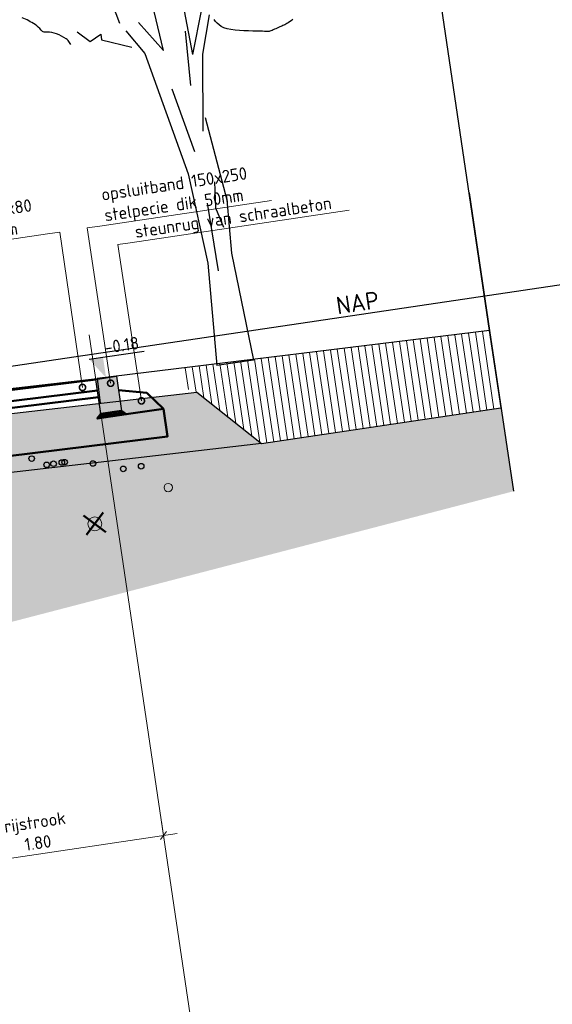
# Model space of a CAD drawing. Header units: metres. Extents: x 0 to 269924, y 0 to 933292.
# Tile 22 of 247: x 133882.79 to 133886.61, y 465789.48 to 465796.55. Entities that reach past the tile are written whole.
import ezdxf
from ezdxf import colors
from ezdxf.entities.mleader import LeaderData, LeaderLine
from ezdxf.lldxf.tags import DXFTag
from ezdxf.math import Vec2, Vec3

# ---------------------------------------------------------------- set-up
doc = ezdxf.new("R2010")
doc.units = ezdxf.units.M
doc.linetypes.add('AL-NAP_LIJN', pattern=[15.25, 12, -1.5, 0.25, -1.5])
doc.linetypes.add('XX-AFBREEK', pattern=[7, 4, -1, 1, -1])
for name, color, linetype, lineweight, true_color in [('B-OI-KL-GAS_LD-G', 40, 'KL-GAS-LD-N', 18, 0xffbf00), ('B-OI-KL-WATER-G', 5, 'KL-WATER-N', 18, 0x0000ff), ('B-WE-OG-TERREIN_ERF-SD', 150, 'Continuous', 25, 0x007fff), ('V-WE-KL-WATER-GD', 5, 'KL-WATER-V', 50, 0x0000ff)]:
    doc.layers.add(name, color=color, linetype=linetype, lineweight=lineweight, true_color=true_color)
for name, color, linetype, lineweight in [('B-WE-GR-BOOM-SD', 253, 'Continuous', 25), ('B-WE-GW-AFBREEKLIJN-GD', 7, 'XX-AFBREEK', 25), ('B-WE-GW-GROND-AD-50', 253, 'Continuous', 18), ('B-WE-IE-TERREINAFSCHEIDING_KUNSTMATIG_HEKWERK-GD', 20, 'IE-TERREINAFSCHEIDING-KUNSTMATIG', 25), ('B-WE-MO-BODEM-AD-50', 253, 'Continuous', 18), ('B-WE-VH-VERHARDING-GD', 253, 'Continuous', 25), ('B-WE-VH-VERHARDING_FUNDERING-AD-50', 253, 'Continuous', 18), ('N-WE-KL-ET_LS_OV_LICHTMAST-S', 190, 'Continuous', 25), ('N-WE-VH-KANTOPSLUITING_OPSLUITBAND-SD', 150, 'Continuous', 25), ('N-WE-VH-M', 7, 'Continuous', 18), ('N-WE-VH-VERHARDING-GD', 7, 'Continuous', 50), ('N-WE-VH-VERHARDING-T18', 10, 'Continuous', 18), ('X-XX-AL-NAP-GD', 7, 'AL-NAP_LIJN', 25), ('X-XX-AL-NAP-T25', 7, 'Continuous', 25), ('X-XX-AL-PEILMAAT-SD', 7, 'Continuous', 25)]:
    doc.layers.add(name, color=color, linetype=linetype, lineweight=lineweight)
doc.layers.add('X-XX-AL-HULPLIJN-G', color=30, linetype='Continuous', lineweight=18, plot=False)
doc.layers.add('X-XX-AL-HULPLIJN-GD', color=30, linetype='Continuous', lineweight=25, plot=False)
doc.styles.add('NLCS-ISO', font='NLCS-ISO.ttf')
doc.styles.add('NLCS-ISO-M200-T18', font='NLCS-ISO.ttf', dxfattribs={"height": 0.36})
doc.styles.add('NLCS-ISO-M50-T18', font='NLCS-ISO.ttf', dxfattribs={"height": 0.09})
doc.styles.add('NLCS-ISO-M50-T25', font='NLCS-ISO.ttf', dxfattribs={"height": 0.125})
doc.styles.get("Standard").update_dxf_attribs({"font": 'romand.shx'})
doc.linetypes.add('IE-TERREINAFSCHEIDING-KUNSTMATIG', pattern='A,4,[82,NLCS.SHX,S=0.75,R=90,X=0,Y=0],4,-2', length=10)
tags = doc.linetypes.add('KL-GAS-LD-N', pattern='A,4,-1,[69,NLCS.SHX,S=0.5,R=0,X=0,Y=0],-1,4,-1,["L",Standard,S=1,R=0,X=0.25,Y=-0.5],-2', length=13).pattern_tags.tags
tags[18] = DXFTag(74, 10)
doc.linetypes.add('KL-WATER-N', pattern='A,7,-0.5,[168,NLCS.SHX,S=0.75,R=0,X=0.75,Y=0],-2', length=9.5)
doc.linetypes.add('KL-WATER-V', pattern='A,3.5,[24,NLCS.SHX,S=0.5,R=0,X=0,Y=0],3.5,-0.5,[168,NLCS.SHX,S=0.75,R=0,X=0.75,Y=0],-2', length=9.5)
doc.dimstyles.new('NLCS-M50-T18-SCHRAP_L2_H2', dxfattribs={"dimscale": 0.05, "dimtxt": 2.5, "dimasz": 1.008, "dimexe": 2, "dimexo": 2, "dimgap": 0.7, "dimtad": 1, "dimzin": 0, "dimdsep": 46, "dimtxsty": 'NLCS-ISO-M50-T18', "dimblk": 'OBLIQUE', "dimcen": 0, "dimdle": 2, "dimclrd": 256, "dimclre": 256, "dimclrt": 10, "dimazin": 0, "dimtfac": 1, "dimtdec": 3, "dimtofl": 0, "dimtmove": 0, "dimatfit": 3, "dimldrblk": 'OBLIQUE', "dimfxl": 2, "dimfxlon": 1, "dimtfillclr": 256, "dimtolj": 1, "dimtzin": 0, "dimlwd": -1, "dimlwe": -1, "dimarcsym": 0})

# ---------------------------------------------------------------- blocks, each defined once
blk = doc.blocks.new('_DotSmall')
at = {"color": 0, "linetype": 'ByBlock', "const_width": 0.5}
blk.add_lwpolyline([(-0.0625, 0, 1), (0.0625, 0, 1)], format="xyb", close=True, dxfattribs=at)
blk = doc.blocks.new('*U365')
blk.add_hatch(color=8).paths.add_polyline_path([(0.15, -0.25), (0, -0.25), (0, 0), (0.15, 0)])
at = {"layer": 'N-WE-VH-VERHARDING-GD', "linetype": 'Continuous'}
h = blk.add_hatch(dxfattribs=at)
h.set_pattern_fill('ANSI31', color=256, scale=0.005, angle=45, style=0)
h.set_pattern_definition([(90, (89116.596445, 436374.820416), (-0.015875, 3e-18), [])])
h.paths.add_polyline_path([(0.15, -0.25), (0, -0.25), (-0.03, -0.28), (0.18, -0.28)])
at = {"flags": 128}
blk.add_lwpolyline([(0.15, -0.25), (0, -0.25), (0, 0), (0.15, 0)], close=True, dxfattribs=at)
at = {"layer": 'N-WE-VH-VERHARDING-GD', "linetype": 'Continuous'}
for p, q in [((0.35, -0.15), (0.15, -0.1)), ((0.45, -0.28), (0.35, -0.15)), ((0.18, -0.28), (0.45, -0.28))]:
    blk.add_line(p, q, dxfattribs=at)
at = {"layer": 'N-WE-VH-VERHARDING-GD', "linetype": 'Continuous', "flags": 128}
blk.add_lwpolyline([(0.15, -0.25), (0, -0.25), (-0.03, -0.28), (0.18, -0.28)], close=True, dxfattribs=at)
blk = doc.blocks.new('_Oblique')
at = {"color": 0, "linetype": 'ByBlock', "lineweight": -2}
blk.add_line((-0.5, -0.5), (0.5, 0.5), dxfattribs=at)
blk = doc.blocks.new('*D681')
at = {"layer": 'Defpoints', "color": 0, "transparency": 16777216}
for p in [(7, 7.6254), (8.8, 7.5804), (7, 4.2703)]:
    blk.add_point(p, dxfattribs=at)
at = {"layer": 'N-WE-VH-M', "transparency": 16777216}
for p, q in [((7, 4.3703), (7, 4.1703)), ((8.8, 4.3703), (8.8, 4.1703)), ((8.9, 4.2703), (6.9, 4.2703))]:
    blk.add_line(p, q, dxfattribs=at)
at = {"layer": 'N-WE-VH-M', "transparency": 16777216, "xscale": 0.0504, "yscale": 0.0504, "zscale": 0.0504, "rotation": 180}
blk.add_blockref('_Oblique', (7, 4.2703), dxfattribs=at)
at = {"layer": 'N-WE-VH-M', "transparency": 16777216, "xscale": 0.0504, "yscale": 0.0504, "zscale": 0.0504}
blk.add_blockref('_Oblique', (8.8, 4.2703), dxfattribs=at)
at = {"layer": 'N-WE-VH-M', "color": 10, "transparency": 16777216, "insert": (7.9, 4.4253), "char_height": 0.09, "attachment_point": 5, "style": 'NLCS-ISO-M50-T18'}
blk.add_mtext('\\A1;rijstrook\\P1.80', dxfattribs=at)
blk = doc.blocks.new('SOG-ERFGRENS_RECHTS-D')
for p, q in [((0.433, 3.25), (0, 3.5)), ((0, 3), (0, 3.5)), ((0.433, 3.25), (0, 3)), ((0, 0), (0, 3))]:
    blk.add_line(p, q)
blk = doc.blocks.new('SGR-BOOM_S01_I_ZIJ-D')
for p, q in [((-0.078, 3.821), (-0.118, 4.301)), ((0.263, 3.725), (0.24, 4.255)), ((0.263, 3.725), (0.447, 4.244)), ((-0.078, 3.821), (-0.325, 4.198)), ((0.381, 3.711), (0.528, 4.163)), ((-0.048, 3.356), (0.113, 2.572)), ((0.297, 2.179), (0.263, 1.868)), ((0.171, 1.937), (0.182, 1.119)), ((0.263, 1.868), (0.321, 1.626)), ((0.445, 0), (0, 0))]:
    blk.add_line(p, q)
blk.add_lwpolyline([(-1.166, 4.055, 0.036784), (-1.192, 4.108, 0.072313), (-1.21, 4.132, 0.068127), (-1.316, 4.208, 0.075473), (-1.426, 4.246, 0.033705), (-1.447, 4.249, -0.057462), (-1.46, 4.251, -0.197945), (-1.493, 4.278, 0.082036), (-1.555, 4.356, 0.052126), (-1.697, 4.459, 0.251473)], format="xyb")
at = {"flags": 128}
for points in [[(-0.549, 4.218), (-0.712, 4.969)], [(-1.067, 4.195), (-0.93, 4.058), (-0.793, 4.127), (-0.793, 4.058), (-0.449, 3.92)], [(-0.491, 4.121), (-0.303, 3.821), (-0.003, 2.319), (0.072, 1.229), (0, 0)], [(0.185, 3.361), (0.218, 4.013)], [(0.25, 2.798), (0.381, 3.711)], [(0.298, 2.957), (0.411, 1.943), (0.373, 1.304), (0.445, 0)]]:
    blk.add_lwpolyline(points, dxfattribs=at)
blk.add_lwpolyline([(1.509, 3.961), (1.487, 3.95), (1.466, 3.94), (1.448, 3.931), (1.431, 3.924), (1.416, 3.918), (1.403, 3.913), (1.391, 3.91), (1.379, 3.907), (1.366, 3.904), (1.354, 3.901), (1.34, 3.897), (1.325, 3.893), (1.308, 3.888), (1.291, 3.883), (1.274, 3.878), (1.258, 3.873), (1.243, 3.869), (1.229, 3.865), (1.217, 3.863), (1.208, 3.861), (1.2, 3.861), (1.192, 3.862), (1.182, 3.864), (1.17, 3.867), (1.152, 3.871), (1.129, 3.876), (1.098, 3.882), (1.059, 3.888), (1.014, 3.895), (0.963, 3.904), (0.91, 3.913), (0.857, 3.925), (0.805, 3.937), (0.756, 3.951), (0.713, 3.968), (0.677, 3.986), (0.648, 4.006), (0.625, 4.027), (0.606, 4.051), (0.59, 4.075), (0.577, 4.101)])
blk = doc.blocks.new('PROFIEL 11')
at = {"layer": 'B-WE-GW-GROND-AD-50'}
h = blk.add_hatch(dxfattribs=at)
h.set_pattern_fill('AGW-GROND_TEELAARDE-SO', color=256, scale=0.05, angle=-8.45277, pattern_type=2)
h.set_pattern_definition([(90, (831.99881, -421.605597), (-0.05, 3e-17), [])])
h.paths.add_polyline_path([(20.5694, -0.8114), (20.5694, -0.25), (18.3184, -0.1906), (18.3184, -0.3), (18.3953, -0.377), (18.4234, -0.3779), (18.8291, -0.8114)])
at = {"layer": 'B-WE-MO-BODEM-AD-50'}
h = blk.add_hatch(dxfattribs=at)
h.set_pattern_fill('AMO-BODEM_ZAND-SO', color=256, scale=0.05, pattern_type=2)
h.set_pattern_definition([(45.9527673, (2160.72557, -419.07366), (-0.0172770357, 0.094831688), [0, -0.076, 0, -0.085, 0, -0.08125]), (15.952767, (2160.72557, -419.07366), (0.06678568, 0.15258184), [0, -0.041, 0, -0.0685, 0, -0.02625]), (335.9527673, (2160.66474, -419.0827), (0.1539741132, 0.0231678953), [0, -0.025, 0, -0.09, 0, -0.1175]), (325.952767, (2160.66474, -419.0827), (0.142222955, 0.0655012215), [0, -0.0125, 0, -0.059, 0, -0.0675])])
h.paths.add_polyline_path([(8.9201, -0.7896), (7.8008, -0.8302), (8.2054, -0.3952), (8.8184, -0.315), (8.8184, -0.1983), (6.6684, -0.42), (6.0912, -1.1696), (6.0912, -2.0495), (10.8546, -1.4147), (14.8744, -2.0271), (20.5694, -1.4164), (20.5694, -0.8114), (18.8291, -0.8114), (17.7097, -0.7747), (13.3149, -0.6304)])
at = {"layer": 'B-WE-VH-VERHARDING_FUNDERING-AD-50'}
h = blk.add_hatch(dxfattribs=at)
h.set_pattern_fill('AVH-FUNDERING_02-SO', color=256, scale=0.25, pattern_type=2)
h.set_pattern_definition([(5e-08, (-2191.8905, -247.80699), (0.25, 0.25), [0.03125, -0.21875]), (90, (-2191.8905, -247.80699), (-0.25, 0.25), [0.03125, -0.21875]), (135, (-2191.85925, -247.80699), (-0.25, -2e-10), [0.044194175, -0.309359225]), (5e-08, (-2191.85925, -247.66636), (0.25, 0.25), [0.03125, -0.21875]), (45, (-2191.84362, -247.68199), (-2e-10, 0.25), [0.022097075, -0.3314563]), (135, (-2191.84362, -247.68199), (-0.25, -2e-10), [0.022097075, -0.3314563]), (5e-08, (-2191.7655, -247.60386), (0.25, 0.25), [0.044194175, -0.205805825]), (45, (-2191.7655, -247.60386), (-2e-10, 0.25), [0.03125, -0.3223034]), (135, (-2191.7213, -247.60386), (-0.25, -2e-10), [0.03125, -0.3223034]), (90, (-2191.71862, -247.74449), (-0.25, 0.25), [0.03125, -0.21875]), (45, (-2191.71862, -247.74449), (-2e-10, 0.25), [0.022097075, -0.3314563]), (135, (-2191.703, -247.72886), (-0.25, -2e-10), [0.022097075, -0.3314563]), (5e-08, (-2191.85925, -247.74449), (0.25, 0.25), [0.015625, -0.209375]), (5e-08, (-2191.67175, -247.68199), (0.25, 0.25), [0.015625, -0.209375]), (90, (-2191.74987, -247.65074), (-0.25, 0.25), [0.015625, -0.209375]), (135, (-2191.71862, -247.79136), (-0.25, -2e-10), [0.022097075, -0.3314563]), (135, (-2191.828, -247.61949), (-0.25, -2e-10), [0.022097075, -0.3314563]), (45, (-2191.77331, -247.72495), (-2e-10, 0.25), [0.022097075, -0.3314563]), (90, (-2191.80456, -247.77574), (-0.25, 0.25), [0.00390625, -0.24609375]), (90, (-2191.79284, -247.67027), (-0.25, 0.25), [0.00390625, -0.24609375]), (90, (-2191.67566, -247.6273), (-0.25, 0.25), [0.00390625, -0.24609375]), (90, (-2191.67175, -247.7601), (-0.25, 0.25), [0.00390625, -0.24609375])])
h.paths.add_polyline_path([(17.7097, -0.7747), (13.3149, -0.6304), (8.9201, -0.7896), (7.8008, -0.8302), (8.2054, -0.3952), (13.3142, -0.2101), (18.4234, -0.3779), (18.8291, -0.8114)])
for centre in [(17.1794, -0.675), (17.2794, -0.735), (17.3294, -0.735), (17.3894, -0.735), (17.4094, -0.735), (17.6094, -0.775), (17.8194, -0.845), (17.9494, -0.845)]:
    blk.add_circle(centre, 0.02)
at = {"layer": 'B-OI-KL-GAS_LD-G'}
blk.add_circle((18.1194, -1.025), 0.03, dxfattribs=at)
at = {"layer": 'B-OI-KL-WATER-G'}
blk.add_circle((17.5594, -1.205), 0.05, dxfattribs=at)
at = {"layer": 'B-WE-GW-AFBREEKLIJN-GD'}
blk.add_lwpolyline([(20.5694, -0.25), (20.5694, -1.4164)], dxfattribs=at)
at = {"layer": 'B-WE-IE-TERREINAFSCHEIDING_KUNSTMATIG_HEKWERK-GD'}
blk.add_lwpolyline([(20.5694, 0.75), (20.5694, -0.25)], dxfattribs=at)
at = {"layer": 'B-WE-VH-VERHARDING-GD'}
for points in [[(8.8984, -0.19), (13.3139, -0.03), (17.7294, -0.175)], [(17.7294, -0.175), (17.7235, -0.3549)], [(20.5694, -0.25), (17.7294, -0.175)]]:
    blk.add_lwpolyline(points, dxfattribs=at)
blk.add_lwpolyline([(17.7097, -0.7747), (13.3149, -0.6304), (7.8008, -0.8302), (8.2054, -0.3952), (13.3142, -0.2101), (18.4234, -0.3779), (18.8291, -0.8114)], close=True, dxfattribs=at)
at = {"layer": 'V-WE-KL-WATER-GD'}
for points in [[(17.4887, -1.2757), (17.6301, -1.1343)], [(17.6301, -1.2757), (17.4887, -1.1343)]]:
    blk.add_lwpolyline(points, dxfattribs=at)
at = {"layer": 'X-XX-AL-HULPLIJN-GD'}
for points in [[(20.5694, -0.25), (20.5694, -1.4164)], [(18.8291, -0.8114), (20.5694, -0.8114)]]:
    blk.add_lwpolyline(points, dxfattribs=at)
at = {"layer": 'X-XX-AL-NAP-GD'}
blk.add_lwpolyline([(25.569, 0), (0, 0)], dxfattribs=at)
at = {"layer": 'B-WE-GR-BOOM-SD', "xscale": 0.6, "yscale": 0.6}
for zscale in [0.5, 0.6]:
    blk.add_blockref('SGR-BOOM_S01_I_ZIJ-D', (18.594, -0.2099), dxfattribs=dict(at, zscale=zscale))
at = {"layer": 'B-WE-OG-TERREIN_ERF-SD'}
blk.add_blockref('SOG-ERFGRENS_RECHTS-D', (20.5694, -0.25), dxfattribs=at)
at = {"layer": 'X-XX-AL-NAP-T25', "insert": (19.8149, 0.15), "char_height": 0.125, "attachment_point": 3, "style": 'NLCS-ISO-M50-T25'}
blk.add_mtext_dynamic_manual_height_columns('NAP', width=4.435893, gutter_width=0.625, heights=[0], dxfattribs=at)
blk = doc.blocks.new('SAL-PEILMAAT_INFRACAD_H01-SOD')
blk.add_line((-2, 3), (6, 3))
blk.add_solid([(-2, 3), (0, 3), (0, 0)])
at = {"style": 'NLCS-ISO'}
blk.add_attdef('...', (0.4, 3.4), '', height=1.8, dxfattribs=at)
blk = doc.blocks.new('dwp test')
at = {"layer": 'N-WE-VH-VERHARDING-GD'}
for points in [[(7, 7.6254), (8.8, 7.5804)], [(7, 7.5454), (8.8, 7.5004)], [(7, 7.4954), (8.8, 7.4504)], [(9.25, 7.3004), (9.25, 7.099), (4.4, 7.2203), (-0.45, 7.099), (-0.45, 7.3004)]]:
    blk.add_lwpolyline(points, dxfattribs=at)
at = {"layer": 'X-XX-AL-HULPLIJN-G'}
blk.add_lwpolyline([(8.8, 7.9032), (8.8, 0)], dxfattribs=at)
at = {"layer": 'N-WE-VH-KANTOPSLUITING_OPSLUITBAND-SD'}
blk.add_blockref('*U365', (8.8, 7.5804), dxfattribs=at)
at = {"layer": 'N-WE-VH-M'}
dim = blk.add_linear_dim(base=(7, 4.2703), p1=(8.8, 7.5804), p2=(7, 7.6254), angle=180, text='rijstrook\\P<>', dimstyle='NLCS-M50-T18-SCHRAP_L2_H2', dxfattribs=at)
dim.commit()
dim.dimension.update_dxf_attribs({"geometry": '*D681', "text_midpoint": (7.9, 4.4253)})
at = {"layer": 'N-WE-VH-VERHARDING-T18'}
ml = blk.add_multileader_mtext('Standard', dxfattribs=at)
ml.set_content('goottegel 150x300x80\\Pstelpecie dik 50mm', color=256, style='NLCS-ISO-M50-T18')
ml.set_leader_properties(color=256, linetype='ByLayer', lineweight=-1)
ml.set_arrow_properties(name='DOTSMALL')
ml.build(insert=Vec2(0, 0))
ml.multileader.update_dxf_attribs({"text_left_attachment_type": 5, "text_right_attachment_type": 5, "dogleg_length": 0.09, "arrow_head_size": 0.09})
ctx = ml.context
ctx.base_point, ctx.char_height, ctx.arrow_head_size, ctx.landing_gap_size, ctx.plane_origin = Vec3(7.3497, 8.6642), 0.09, 0.09, 0.045, Vec3(6.8977, 7.5846)
ctx.left_attachment, ctx.right_attachment = 5, 5
notes = []
notes.append((ctx, [(0, (1, 1, 0), (8.6997, 8.6642), (-1, 0), 0.09, [(0, [(8.6974, 7.5371)], 0, [])])]))
ctx.mtext.insert, ctx.mtext.rotation, ctx.mtext.flow_direction = Vec3(7.3947, 8.9312), -0.147529, 5
ml = blk.add_multileader_mtext('Standard', dxfattribs=at)
ml.set_content('opsluitband 150x250\\Pstelpecie dik 50mm', color=256, style='NLCS-ISO-M50-T18')
ml.set_leader_properties(color=256, linetype='ByLayer', lineweight=-1)
ml.set_arrow_properties(name='DOTSMALL')
ml.build(insert=Vec2(0, 0))
ml.multileader.update_dxf_attribs({"text_left_attachment_type": 5, "text_right_attachment_type": 5, "dogleg_length": 0.09, "arrow_head_size": 0.09})
ctx = ml.context
ctx.base_point, ctx.char_height, ctx.arrow_head_size, ctx.landing_gap_size, ctx.plane_origin = Vec3(8.9897, 8.6642), 0.09, 0.09, 0.045, Vec3(6.9023, 7.5846)
ctx.left_attachment, ctx.right_attachment = 5, 5
notes.append((ctx, [(0, (1, 1, 0), (8.8997, 8.6642), (1, 0), 0.09, [(0, [(8.902, 7.5371)], 0, [])])]))
ctx.mtext.insert, ctx.mtext.rotation, ctx.mtext.flow_direction = Vec3(9.0347, 8.9312), -0.147529, 5
ml = blk.add_multileader_mtext('Standard', dxfattribs=at)
ml.set_content('steunrug van schraalbeton', color=256, style='NLCS-ISO-M50-T18')
ml.set_leader_properties(color=256, linetype='ByLayer', lineweight=-1)
ml.set_arrow_properties(name='DOTSMALL')
ml.build(insert=Vec2(0, 0))
ml.multileader.update_dxf_attribs({"text_left_attachment_type": 5, "text_right_attachment_type": 5, "dogleg_length": 0.09, "arrow_head_size": 0.09})
ctx = ml.context
ctx.base_point, ctx.char_height, ctx.arrow_head_size, ctx.landing_gap_size, ctx.plane_origin = Vec3(9.1897, 8.5142), 0.09, 0.09, 0.045, Vec3(7.6073, 7.422)
ctx.left_attachment, ctx.right_attachment = 5, 5
notes.append((ctx, [(0, (1, 1, 0), (9.0997, 8.5142), (1, 0), 0.09, [(0, [(9.102, 7.3793)], 0, [])])]))
ctx.mtext.insert, ctx.mtext.rotation, ctx.mtext.flow_direction = Vec3(9.2347, 8.6312), -0.147529, 5
for ctx, leaders in notes:
    for number, flags, end, landing, length, lines in leaders:
        leader = LeaderData()
        leader.index, (leader.has_last_leader_line, leader.has_dogleg_vector, leader.attachment_direction) = number, flags
        leader.last_leader_point, leader.dogleg_vector, leader.dogleg_length = Vec3(end), Vec3(landing), length
        for number, points, colour, breaks in lines:
            line = LeaderLine()
            line.index, line.vertices, line.color, line.breaks = number, Vec3.list(points), colors.encode_raw_color(colour), breaks
            leader.lines.append(line)
        ctx.leaders.append(leader)

msp = doc.modelspace()

# ---------------------------------------------------------------- block references
at = {"layer": 'N-WE-KL-ET_LS_OV_LICHTMAST-S', "rotation": 8.452767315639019}
msp.add_blockref('PROFIEL 11', (133865.78, 465791.5385), dxfattribs=at)
at = {"layer": 'N-WE-VH-KANTOPSLUITING_OPSLUITBAND-SD', "rotation": 8.452767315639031}
msp.add_blockref('dwp test', (133875.7422, 465785.1732), dxfattribs=at)
at = {"layer": 'X-XX-AL-PEILMAAT-SD', "xscale": 0.05, "yscale": 0.05, "zscale": 0.05, "rotation": 8.452767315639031}
msp.add_blockref('SAL-PEILMAAT_INFRACAD_H01-SOD', (133883.4066, 465793.9759), dxfattribs=at).add_auto_attribs({'...': '-0.18'})

# ---------------------------------------------------------------- leaders
at = {"layer": 'N-WE-VH-VERHARDING-T18'}
ml = msp.add_multileader_mtext('Standard', dxfattribs=at)
ml.set_content('', color=256, style='NLCS-ISO-M200-T18')
ml.set_leader_properties(color=256, linetype='ByLayer', lineweight=-1)
ml.build(insert=Vec2(0, 0))
ml.multileader.update_dxf_attribs({"has_dogleg": 0, "text_left_attachment_type": 5, "text_right_attachment_type": 5, "dogleg_length": 0.36, "arrow_head_size": 0.36})
ctx = ml.context
ctx.base_point, ctx.char_height, ctx.arrow_head_size, ctx.landing_gap_size, ctx.plane_origin = Vec3(135697.3918, 466805.7659), 0.36, 0.36, 0.18, Vec3(135695.6966, 466805.1889)
ctx.left_attachment, ctx.right_attachment = 5, 5
notes = []
notes.append((ctx, [(0, (0, 0, 0), (0, 0), (1, 0), 1, [])]))
ctx.mtext.insert, ctx.mtext.rotation, ctx.mtext.flow_direction = Vec3(135697.5718, 466806.1259), -0.147529, 5
for ctx, leaders in notes:
    for number, flags, end, landing, length, lines in leaders:
        leader = LeaderData()
        leader.index, (leader.has_last_leader_line, leader.has_dogleg_vector, leader.attachment_direction) = number, flags
        leader.last_leader_point, leader.dogleg_vector, leader.dogleg_length = Vec3(end), Vec3(landing), length
        for number, points, colour, breaks in lines:
            line = LeaderLine()
            line.index, line.vertices, line.color, line.breaks = number, Vec3.list(points), colors.encode_raw_color(colour), breaks
            leader.lines.append(line)
        ctx.leaders.append(leader)

doc.saveas('drawing.dxf')
